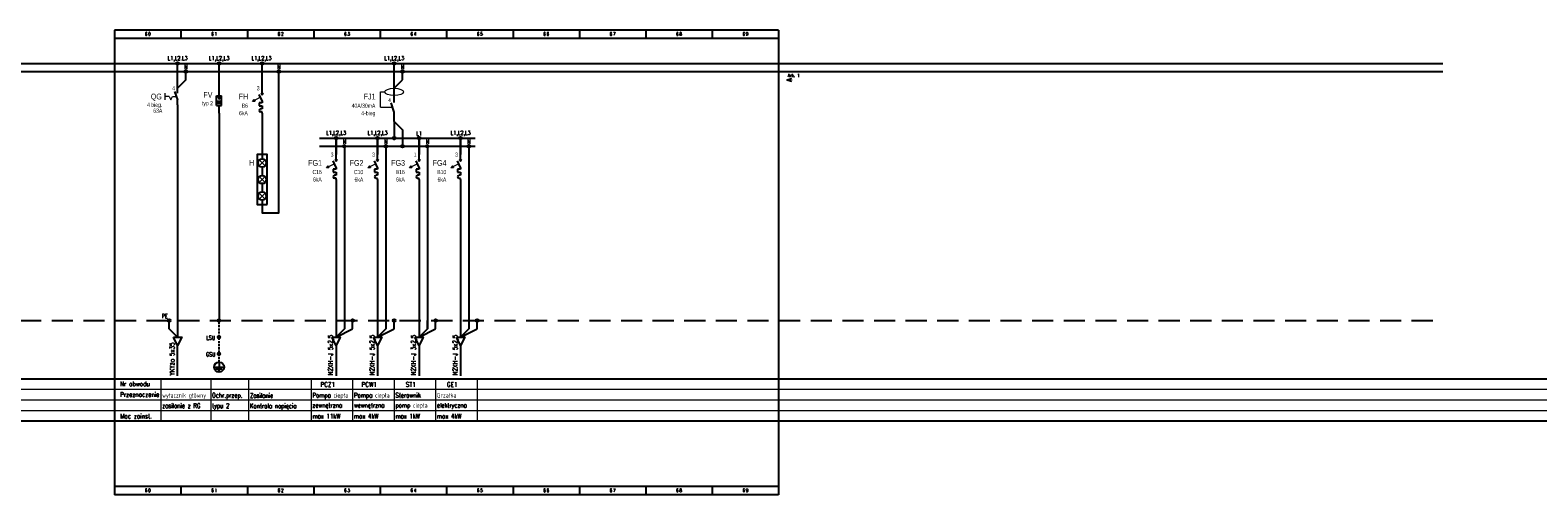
# Model space of a CAD drawing. Header units: millimetres. Extents: x -94648 to 68781, y -29623 to 11990.
# Tile 5 of 181: x -67403 to -58321, y -4871 to -2071. Entities that reach past the tile are written whole.
import ezdxf
from ezdxf.enums import TextEntityAlignment as Align

# ---------------------------------------------------------------- set-up
doc = ezdxf.new("R2010")
doc.units = ezdxf.units.MM
doc.linetypes.add('DASHED', pattern=[19.05, 12.7, -6.35])
doc.layers.add('cienkie', color=3, linetype='Continuous', lineweight=20)
doc.layers.add('TEKST_GRUBY', color=1, linetype='Continuous', lineweight=35)
for name, color, linetype in [('GRUBE', 1, 'Continuous'), ('ODNOŚNIK', 2, 'Continuous'), ('RAMKA', 1, 'Continuous'), ('TEKST_CIENKI', 2, 'Continuous')]:
    doc.layers.add(name, color=color, linetype=linetype)
doc.styles.add('LOGOCAD', font='TXT8')
doc.styles.add('ROMANS', font='romans.shx', dxfattribs={"width": 0.75, "height": 10})
doc.styles.get("Standard").update_dxf_attribs({"font": 'arial.ttf'})

# ---------------------------------------------------------------- blocks, each defined once
blk = doc.blocks.new('PASTYLKA')
at = {"layer": 'ODNOŚNIK'}
blk.add_hatch(color=256, dxfattribs=at).paths.add_polyline_path([(0.8, 0, 1), (-0.8, 0, 1)])
blk.add_circle((0, 0), 0.8, dxfattribs=at)
blk = doc.blocks.new('Pe')
at = {"layer": 'GRUBE'}
for p, q in [((0, 0), (0, -3.03)), ((-3.03, -3.03), (3.03, -3.03)), ((1.9, -4.17), (-1.9, -4.17)), ((-0.76, -5.31), (0.76, -5.31))]:
    blk.add_line(p, q, dxfattribs=at)
blk.add_circle((0, -3.03), 3.03, dxfattribs=at)
at = {"layer": 'GRUBE', "width": 0.7}
blk.add_attdef('TYP', (4.2, -3.94), '', height=2, dxfattribs=at)
blk = doc.blocks.new('FR101-1kr')
at = {"layer": 'cienkie'}
for p, q in [((-7.5, -7), (-7.5, -3)), ((-5, -5), (-4, -7)), ((-4, -7), (-3, -5))]:
    blk.add_line(p, q, dxfattribs=at)
at = {"layer": 'cienkie', "linetype": 'DASHED'}
for p, q in [((-5, -5), (-7.5, -5)), ((-3, -5), (-0.75, -5))]:
    blk.add_line(p, q, dxfattribs=at)
at = {"layer": 'GRUBE'}
for p, q in [((0, -3), (0, 0)), ((-1.88, -2), (0, -7)), ((0, -10), (0, -7))]:
    blk.add_line(p, q, dxfattribs=at)
at = {"layer": 'cienkie', "width": 0.7}
blk.add_attdef('BIEG', (-3.18, -1.25), '', height=2.5, dxfattribs=at)
for tag, p in [('TYP', (-9.2, -11.25)), ('WAR', (-9.2, -14.75))]:
    blk.add_attdef(tag, text='', height=2.5, dxfattribs=at).set_placement(p, align=Align.RIGHT)
at = {"layer": 'GRUBE', "width": 0.7}
blk.add_attdef('OZN', text='', height=3.5, dxfattribs=at).set_placement((-9.48, -6.75), align=Align.RIGHT)
blk = doc.blocks.new('Ochronik3bieg-1kr')
at = {"layer": 'cienkie'}
blk.add_hatch(color=256, dxfattribs=at).paths.add_polyline_path([(-1, -5), (0, -6.75), (1, -5)])
for p, q in [((-1.95, -7.5), (1.95, -7.5)), ((-1.95, -8.37), (1.95, -8.37)), ((-1, -5), (1, -5)), ((-1, -5), (0, -6.75)), ((0, -6.75), (1, -5)), ((-1.95, -9.23), (1.95, -9.23))]:
    blk.add_line(p, q, dxfattribs=at)
at = {"layer": 'GRUBE'}
for p, q in [((0, -5), (0, 0)), ((-1.5, -10.5), (-1.5, -4.5)), ((-1.5, -4.5), (1.5, -4.5)), ((1.5, -10.5), (1.5, -4.5)), ((-1.5, -10.5), (1.5, -10.5)), ((0, -15), (0, -10.5))]:
    blk.add_line(p, q, dxfattribs=at)
at = {"layer": 'cienkie', "width": 0.7}
for tag, p in [('TYP', (-3.7, -10.25)), ('WAR', (-3.5, -14.75))]:
    blk.add_attdef(tag, text='', height=2.5, dxfattribs=at).set_placement(p, align=Align.RIGHT)
at = {"layer": 'GRUBE', "width": 0.7}
blk.add_attdef('OZN', text='', height=3.5, dxfattribs=at).set_placement((-3.98, -5.75), align=Align.RIGHT)
blk = doc.blocks.new('Lampka')
at = {"layer": 'cienkie'}
for p, q in [((-1.77, -6.77), (1.77, -3.23)), ((-1.77, -3.23), (1.77, -6.77))]:
    blk.add_line(p, q, dxfattribs=at)
at = {"layer": 'GRUBE'}
for p, q in [((0, 0), (0, -2.5)), ((0, -7.5), (0, -10))]:
    blk.add_line(p, q, dxfattribs=at)
blk.add_circle((0, -5), 2.5, dxfattribs=at)
at = {"layer": 'cienkie', "width": 0.7}
for tag, p in [('KON_1', (0.7, -1.25)), ('KON_2', (0.7, -11.25))]:
    blk.add_attdef(tag, p, '', height=2.5, dxfattribs=at)
for tag, p in [('TYP', (-4.31, -11.21)), ('WAR', (-4.31, -15.21))]:
    blk.add_attdef(tag, text='', height=2.5, dxfattribs=at).set_placement(p, align=Align.RIGHT)
at = {"layer": 'GRUBE', "width": 0.7}
blk.add_attdef('OZN', text='', height=3.5, dxfattribs=at).set_placement((-4.72, -6.69), align=Align.RIGHT)
blk = doc.blocks.new('S300')
at = {"layer": 'cienkie'}
for p, q in [((-1.02, -5.46), (-5.85, -7.96)), ((-5.85, -7.96), (-4.75, -6.83)), ((-4.29, -7.71), (-5.85, -7.96)), ((-5.41, -7.73), (-4.75, -6.83)), ((-5.41, -7.73), (-4.29, -7.71)), ((-4.96, -7.5), (-4.75, -6.83)), ((-4.96, -7.5), (-4.29, -7.71)), ((-4.75, -6.83), (-4.29, -7.71))]:
    blk.add_line(p, q, dxfattribs=at)
at = {"layer": 'GRUBE'}
for p, q in [((0, -3.5), (0, 0)), ((0, -8.84), (-1.82, -8.84)), ((-1.82, -8.84), (-1.82, -10.66)), ((0, -7.67), (-1.81, -3.74)), ((0.6, -2.9), (-0.61, -4.11)), ((0.6, -4.11), (-0.61, -2.9)), ((0, -7.67), (0, -8.84)), ((-1.82, -10.66), (0, -10.66)), ((0, -12.47), (-0.91, -12.47)), ((0, -14.29), (-0.91, -14.29)), ((0, -10.66), (0, -12.47)), ((0, -15), (0, -14.29))]:
    blk.add_line(p, q, dxfattribs=at)
for start, end in [(90, 180), (180, 270)]:
    blk.add_arc((-0.91, -13.38), 0.908, start, end, dxfattribs=at)
at = {"layer": 'cienkie', "width": 0.7}
for tag, height, p in [('WAR', 2.5, (-11.36, -11.27)), ('TYP', 2.5, (-11.36, -6.77)), ('BIEG', 2.2, (-2.06, -3.22))]:
    blk.add_attdef(tag, text='', height=height, dxfattribs=at).set_placement(p, align=Align.RIGHT)
at = {"layer": 'GRUBE', "width": 0.7}
blk.add_attdef('OZN', text='', height=3.5, dxfattribs=at).set_placement((-11.22, -1.77), align=Align.RIGHT)
blk = doc.blocks.new('P300')
at = {"layer": 'cienkie', "linetype": 'DASHED'}
for p, q in [((-8.18, -16.5), (-8.18, -7.25)), ((-8.18, -7.25), (-5.68, -7.25)), ((-8.18, -16.5), (-0.94, -16.5))]:
    blk.add_line(p, q, dxfattribs=at)
at = {"layer": 'cienkie'}
blk.add_ellipse((0, -7.25), major_axis=(5.68, 0), ratio=0.385965, dxfattribs=at)
at = {"layer": 'GRUBE'}
for p, q in [((0, -13.5), (0, 0)), ((0, -19.5), (-1.81, -13.74)), ((0, -25), (0, -19.5))]:
    blk.add_line(p, q, dxfattribs=at)
at = {"layer": 'cienkie', "width": 0.7}
for tag, height, p in [('TYP', 2.5, (-11.36, -16.77)), ('BIEG', 2.2, (-2.06, -13.22)), ('WAR', 2.5, (-11.36, -21.27))]:
    blk.add_attdef(tag, text='', height=height, dxfattribs=at).set_placement(p, align=Align.RIGHT)
at = {"layer": 'GRUBE', "width": 0.7}
blk.add_attdef('OZN', text='', height=3.5, dxfattribs=at).set_placement((-11.22, -11.77), align=Align.RIGHT)

msp = doc.modelspace()

# ---------------------------------------------------------------- linework, layer by layer
at = {"layer": 'cienkie'}
for p, q in [((-66614.98034, -4171.20481), (-66614.98034, -4424.83516)), ((-66614.98034, -4171.20481), (-66614.98034, -4424.83516)), ((-66614.98034, -4171.20481), (-66614.98034, -4424.83521)), ((-66614.98034, -4171.20481), (-66614.98034, -4424.83516)), ((-66614.98034, -4171.20481), (-66614.98034, -4424.83516)), ((-66614.98034, -4171.20487), (-66614.98034, -4424.83521)), ((-66314.98034, -4171.20481), (-66314.98034, -4424.83516)), ((-66087.11732, -4171.20481), (-66087.11732, -4424.83516)), ((-66087.11732, -4171.20481), (-66087.11732, -4424.83516)), ((-65710.19767, -4171.16056), (-65710.19767, -4424.79096)), ((-65710.19767, -4171.16056), (-65710.19767, -4424.79091)), ((-65710.19767, -4171.16056), (-65710.19767, -4424.79091)), ((-65710.19767, -4171.16056), (-65710.19767, -4424.79096)), ((-65710.19767, -4171.16062), (-65710.19767, -4424.79096)), ((-65710.19767, -4171.20476), (-65710.19767, -4424.83516)), ((-65710.19767, -4171.20476), (-65710.19767, -4424.8351)), ((-65710.19767, -4171.20481), (-65710.19767, -4424.83516)), ((-65710.19767, -4171.20481), (-65710.19767, -4424.83516)), ((-65710.19767, -4171.20481), (-65710.19767, -4424.83516)), ((-65710.19767, -4171.20481), (-65710.19767, -4424.83516)), ((-65710.19767, -4171.20481), (-65710.19767, -4424.83516)), ((-65710.19758, -4171.16062), (-65710.19758, -4424.79096)), ((-65460.19768, -4171.20476), (-65460.19768, -4424.83516)), ((-65460.19759, -4171.20481), (-65460.19759, -4424.83516)), ((-65210.19768, -4171.20476), (-65210.19768, -4424.83516)), ((-64960.19768, -4171.20476), (-64960.19768, -4424.83516)), ((-64710.19768, -4171.20476), (-64710.19768, -4424.83516)), ((-82894.21505, -4235.20487), (-38894.21505, -4235.20487)), ((-82894.21505, -4299.20487), (-38894.21505, -4299.20487)), ((-82894.21505, -4299.20487), (-38894.21505, -4299.20487)), ((-82894.21505, -4363.20487), (-38894.21505, -4363.20487))]:
    msp.add_line(p, q, dxfattribs=at)
at = {"layer": 'GRUBE'}
for p, q in [((-86894.21505, -2271.20481), (-58894.21505, -2271.20481)), ((-86894.21505, -2321.20481), (-58894.21505, -2321.20481)), ((-66514.81249, -2421.20476), (-66514.81249, -2271.20476)), ((-66464.81249, -2371.20476), (-66464.81249, -2321.20476)), ((-66264.81249, -2421.20476), (-66264.81249, -2271.20476)), ((-66005.237, -2421.20476), (-66005.237, -2271.20476)), ((-65210.02975, -2371.20476), (-65210.02975, -2271.20476)), ((-65160.02975, -2371.20476), (-65160.02975, -2321.20476)), ((-66464.81249, -2371.20476), (-66514.81249, -2421.20476)), ((-65210.02975, -2421.20476), (-65160.02975, -2371.20476)), ((-66514.81249, -2521.20476), (-66514.98043, -3921.20476)), ((-66264.81249, -2571.20476), (-66264.98043, -3821.20476)), ((-66005.237, -2571.20476), (-66005.237, -2821.20476)), ((-65210.02975, -2621.20476), (-65210.02975, -2721.20476)), ((-65210.02975, -2621.20476), (-65160.02975, -2671.20476)), ((-65660.02975, -2721.20476), (-64721.91024, -2721.20476)), ((-65560.02974, -2821.16056), (-65560.02974, -2721.16056)), ((-65560.02974, -2721.16056), (-65560.02974, -2821.16056)), ((-65310.02975, -2821.20476), (-65310.02975, -2721.20476)), ((-65310.02975, -2721.20476), (-65310.02975, -2821.20476)), ((-65160.02975, -2671.20476), (-65160.02975, -2771.20476)), ((-65060.02975, -2821.20476), (-65060.02975, -2721.20476)), ((-65060.02975, -2721.20476), (-65060.02975, -2821.20476)), ((-64810.02975, -2821.20476), (-64810.02975, -2721.20476)), ((-64810.02975, -2721.20476), (-64810.02975, -2821.20476)), ((-65660.02975, -2771.20476), (-64721.91024, -2771.20476)), ((-65510.19767, -2771.16056), (-65510.19767, -3871.16056)), ((-65260.19768, -2771.20476), (-65260.19768, -3871.20476)), ((-65010.02975, -2771.20476), (-65010.19768, -3871.20476)), ((-64760.19768, -2771.20476), (-64760.19768, -3871.20476)), ((-65560.02974, -2971.16056), (-65560.19767, -3921.16056)), ((-65310.02975, -2971.20476), (-65310.19768, -3921.20476)), ((-65060.02975, -2971.20476), (-65060.19768, -3921.20476)), ((-64810.02975, -2971.20476), (-64810.19768, -3921.20476)), ((-66564.98043, -3871.20476), (-66564.98043, -3821.20476)), ((-66514.98043, -3921.20476), (-66564.98043, -3871.20476)), ((-65510.19767, -3871.16056), (-65560.19767, -3921.16056)), ((-65560.19767, -3921.16056), (-65460.19767, -3871.16056)), ((-65460.19767, -3871.16056), (-65460.19767, -3821.16056)), ((-65260.19768, -3871.20476), (-65310.19768, -3921.20476)), ((-65310.19768, -3921.20476), (-65210.19768, -3871.20476)), ((-65210.19768, -3871.20476), (-65210.19768, -3821.20476)), ((-65010.19768, -3871.20476), (-65060.19768, -3921.20476)), ((-65060.19768, -3921.20476), (-64960.19768, -3871.20476)), ((-65010.19768, -3871.20476), (-65010.19768, -3821.20476)), ((-64960.19768, -3871.20476), (-64960.19768, -3821.20476)), ((-64760.19768, -3871.20476), (-64810.19768, -3921.20476)), ((-64810.19768, -3921.20476), (-64710.19768, -3871.20476)), ((-64710.19768, -3871.20476), (-64710.19768, -3821.20476)), ((-66514.98043, -4154.30864), (-66514.98043, -3971.20476)), ((-65560.19767, -3971.16056), (-65560.19767, -4154.26445)), ((-65310.19768, -3971.20476), (-65310.19768, -4154.30864)), ((-65060.19768, -3971.20476), (-65060.19768, -4154.30864)), ((-64810.19768, -3971.20476), (-64810.19768, -4154.30864)), ((-82894.21505, -4171.20487), (-38894.21505, -4171.20487)), ((-86894.21505, -4424.83521), (-38894.21505, -4424.83521))]:
    msp.add_line(p, q, dxfattribs=at)
at = {"layer": 'GRUBE', "linetype": 'DASHED', "ltscale": 10}
msp.add_line((-86894.21505, -3821.20481), (-58894.21505, -3821.20481), dxfattribs=at)
at = {"layer": 'GRUBE', "linetype": 'DASHED'}
msp.add_line((-66264.98043, -4071.20476), (-66264.98043, -3821.20476), dxfattribs=at)
at = {"layer": 'GRUBE'}
for points in [[(-66005.237, -3121.20476), (-66005.237, -3171.20476), (-65905.237, -3171.20476), (-65905.237, -2321.20476)], [(-66539.98043, -3921.20476), (-66489.98043, -3921.20476), (-66514.98043, -3971.20476), (-66539.98043, -3921.20476)], [(-65585.19767, -3921.16056), (-65535.19767, -3921.16056), (-65560.19767, -3971.16056), (-65585.19767, -3921.16056)], [(-65335.19768, -3921.20476), (-65285.19768, -3921.20476), (-65310.19768, -3971.20476), (-65335.19768, -3921.20476)], [(-65085.19768, -3921.20476), (-65035.19768, -3921.20476), (-65060.19768, -3971.20476), (-65085.19768, -3921.20476)], [(-64835.19768, -3921.20476), (-64785.19768, -3921.20476), (-64810.19768, -3971.20476), (-64835.19768, -3921.20476)]]:
    msp.add_lwpolyline(points, dxfattribs=at)
at = {"layer": 'RAMKA', "ltscale": 5}
for p, q in [((-62894.21505, -2071.20481), (-66894.21505, -2071.20481)), ((-66894.21505, -2071.20481), (-66894.21505, -2121.20481)), ((-66494.21505, -2071.20481), (-66494.21505, -2121.20481)), ((-66094.21505, -2071.20481), (-66094.21505, -2121.20481)), ((-65694.21505, -2071.20481), (-65694.21505, -2121.20481)), ((-65294.21505, -2071.20481), (-65294.21505, -2121.20481)), ((-65294.21505, -2071.20481), (-65294.21505, -2121.20481)), ((-64894.21505, -2071.20481), (-64894.21505, -2121.20481)), ((-64494.21505, -2071.20481), (-64494.21505, -2121.20481)), ((-64094.21505, -2071.20481), (-64094.21505, -2121.20481)), ((-63694.21505, -2071.20481), (-63694.21505, -2121.20481)), ((-63294.21505, -2071.20481), (-63294.21505, -2121.20481)), ((-62894.21505, -2071.20481), (-62894.21505, -2121.20481)), ((-62894.21505, -2121.20481), (-66894.21505, -2121.20481)), ((-66894.21505, -2121.20481), (-66894.21505, -4821.20481)), ((-62894.21505, -2121.20481), (-62894.21505, -4821.20481)), ((-62894.21505, -4821.20481), (-66894.21505, -4821.20481)), ((-66894.21505, -4821.20481), (-66894.21505, -4871.20481)), ((-62894.21505, -4871.20481), (-66894.21505, -4871.20481)), ((-66494.21505, -4821.20481), (-66494.21505, -4871.20481)), ((-66094.21505, -4821.20481), (-66094.21505, -4871.20481)), ((-65694.21505, -4821.20481), (-65694.21505, -4871.20481)), ((-65294.21505, -4821.20481), (-65294.21505, -4871.20481)), ((-65294.21505, -4821.20481), (-65294.21505, -4871.20481)), ((-64894.21505, -4821.20481), (-64894.21505, -4871.20481)), ((-64494.21505, -4821.20481), (-64494.21505, -4871.20481)), ((-64094.21505, -4821.20481), (-64094.21505, -4871.20481)), ((-63694.21505, -4821.20481), (-63694.21505, -4871.20481)), ((-63294.21505, -4821.20481), (-63294.21505, -4871.20481)), ((-62894.21505, -4821.20481), (-62894.21505, -4871.20481))]:
    msp.add_line(p, q, dxfattribs=at)
at = {"layer": 'RAMKA'}
for q in [(-62815.23728, -2363.44024), (-62815.23728, -2378.96939)]:
    msp.add_line((-62844.21505, -2371.20481), q, dxfattribs=at)
at = {"layer": 'TEKST_CIENKI'}
msp.add_lwpolyline([(-65975.237, -3121.20476), (-65975.237, -2821.20476), (-66035.237, -2821.20476), (-66035.237, -3121.20476)], close=True, dxfattribs=at)

# ---------------------------------------------------------------- block references
at = {"layer": 'GRUBE', "xscale": 10, "yscale": 10, "zscale": 10}
for name, p in [('PASTYLKA', (-66514.81249, -2271.20476)), ('PASTYLKA', (-66264.81249, -2271.20476)), ('PASTYLKA', (-66005.237, -2271.20476)), ('PASTYLKA', (-65210.02975, -2271.20476)), ('PASTYLKA', (-66464.81249, -2321.20476)), ('PASTYLKA', (-65905.237, -2321.20476)), ('PASTYLKA', (-65160.02975, -2321.20476)), ('PASTYLKA', (-65560.02974, -2721.16056)), ('PASTYLKA', (-65310.02975, -2721.20476)), ('PASTYLKA', (-65210.02975, -2721.20476)), ('PASTYLKA', (-65060.02975, -2721.20476)), ('PASTYLKA', (-64810.02975, -2721.20476)), ('PASTYLKA', (-65510.02974, -2771.16056)), ('PASTYLKA', (-65260.02975, -2771.20476)), ('PASTYLKA', (-65160.02975, -2771.20476)), ('PASTYLKA', (-65010.02975, -2771.20476)), ('PASTYLKA', (-64760.02975, -2771.20476)), ('Lampka', (-66005.237, -2921.20476)), ('Lampka', (-66005.237, -3021.20476)), ('PASTYLKA', (-66564.98043, -3821.20476)), ('PASTYLKA', (-66264.98043, -3821.20476)), ('PASTYLKA', (-66264.98043, -3821.20476)), ('PASTYLKA', (-65460.19767, -3821.16056)), ('PASTYLKA', (-65210.19768, -3821.20476)), ('PASTYLKA', (-64960.19768, -3821.20476)), ('PASTYLKA', (-64710.19768, -3821.20476)), ('PASTYLKA', (-66264.98043, -3921.20476)), ('PASTYLKA', (-66264.98043, -3921.20476)), ('Pe', (-66264.98043, -4071.20476)), ('PASTYLKA', (-66264.98043, -4021.20476)), ('PASTYLKA', (-66264.98043, -4021.20476))]:
    msp.add_blockref(name, p, dxfattribs=at)
for name, p, values in [('FR101-1kr', (-66514.81249, -2421.20476), {'BIEG': '4', 'OZN': 'QG', 'WAR': '63A', 'TYP': '4 bieg.'}), ('Ochronik3bieg-1kr', (-66264.81249, -2421.20476), {'TYP': 'typ 2', 'OZN': 'FV'}), ('P300', (-65210.02975, -2371.20476), {'BIEG': '4', 'TYP': '40A/30mA', 'WAR': '4-bieg', 'OZN': 'FJ1'})]:
    msp.add_blockref(name, p, dxfattribs=at).add_auto_attribs(values)
at = {"layer": 'GRUBE'}
ref = msp.add_blockref('S300', (-66005.237, -2421.20476), dxfattribs=dict(at, xscale=10, yscale=10, zscale=10))
ref.add_attrib('WAR', '6kA', dxfattribs={"layer": 'cienkie', "height": 25, "width": 0.7}).set_placement((-66091.437, -2583.70476), align=Align.RIGHT)
ref.add_attrib('TYP', 'B6', dxfattribs={"layer": 'cienkie', "height": 25, "width": 0.7}).set_placement((-66091.437, -2538.70476), align=Align.RIGHT)
ref.add_attrib('OZN', 'FH', dxfattribs={"height": 35, "width": 0.7}).set_placement((-66090.037, -2488.70476), align=Align.RIGHT)
ref.add_attrib('BIEGUNY', '3', dxfattribs={"layer": 'cienkie', "height": 25, "width": 0.7}).set_placement((-66020.74195, -2433.70476), align=Align.RIGHT)
ref = msp.add_blockref('S300', (-65560.02974, -2821.16056), dxfattribs=dict(at, xscale=10, yscale=10, zscale=10))
ref.add_attrib('WAR', '6kA', dxfattribs={"layer": 'cienkie', "height": 25, "width": 0.7}).set_placement((-65646.22974, -2983.66056), align=Align.RIGHT)
ref.add_attrib('TYP', 'C16', dxfattribs={"layer": 'cienkie', "height": 25, "width": 0.7}).set_placement((-65646.22974, -2938.66056), align=Align.RIGHT)
ref.add_attrib('OZN', 'FG1', dxfattribs={"height": 35, "width": 0.7}).set_placement((-65644.82974, -2888.66056), align=Align.RIGHT)
ref.add_attrib('BIEGUNY', '3', dxfattribs={"layer": 'cienkie', "height": 25, "width": 0.7}).set_placement((-65575.53469, -2833.66056), align=Align.RIGHT)
ref = msp.add_blockref('S300', (-65310.02975, -2821.20476), dxfattribs=dict(at, xscale=10, yscale=10, zscale=10))
ref.add_attrib('WAR', '6kA', dxfattribs={"layer": 'cienkie', "height": 25, "width": 0.7}).set_placement((-65396.22975, -2983.70476), align=Align.RIGHT)
ref.add_attrib('TYP', 'C10', dxfattribs={"layer": 'cienkie', "height": 25, "width": 0.7}).set_placement((-65396.22975, -2938.70476), align=Align.RIGHT)
ref.add_attrib('OZN', 'FG2', dxfattribs={"height": 35, "width": 0.7}).set_placement((-65394.82975, -2888.70476), align=Align.RIGHT)
ref.add_attrib('BIEGUNY', '3', dxfattribs={"layer": 'cienkie', "height": 25, "width": 0.7}).set_placement((-65325.5347, -2833.70476), align=Align.RIGHT)
ref = msp.add_blockref('S300', (-65060.02975, -2821.20476), dxfattribs=dict(at, xscale=10, yscale=10, zscale=10))
ref.add_attrib('WAR', '6kA', dxfattribs={"layer": 'cienkie', "height": 25, "width": 0.7}).set_placement((-65146.22975, -2983.70476), align=Align.RIGHT)
ref.add_attrib('TYP', 'B16', dxfattribs={"layer": 'cienkie', "height": 25, "width": 0.7}).set_placement((-65146.22975, -2938.70476), align=Align.RIGHT)
ref.add_attrib('OZN', 'FG3', dxfattribs={"height": 35, "width": 0.7}).set_placement((-65144.82975, -2888.70476), align=Align.RIGHT)
ref.add_attrib('BIEGUNY', '1', dxfattribs={"layer": 'cienkie', "height": 25, "width": 0.7}).set_placement((-65075.5347, -2833.70476), align=Align.RIGHT)
ref = msp.add_blockref('S300', (-64810.02975, -2821.20476), dxfattribs=dict(at, xscale=10, yscale=10, zscale=10))
ref.add_attrib('WAR', '6kA', dxfattribs={"layer": 'cienkie', "height": 25, "width": 0.7}).set_placement((-64896.22975, -2983.70476), align=Align.RIGHT)
ref.add_attrib('TYP', 'B10', dxfattribs={"layer": 'cienkie', "height": 25, "width": 0.7}).set_placement((-64896.22975, -2938.70476), align=Align.RIGHT)
ref.add_attrib('OZN', 'FG4', dxfattribs={"height": 35, "width": 0.7}).set_placement((-64894.82975, -2888.70476), align=Align.RIGHT)
ref.add_attrib('BIEGUNY', '3', dxfattribs={"layer": 'cienkie', "height": 25, "width": 0.7}).set_placement((-64825.5347, -2833.70476), align=Align.RIGHT)
ref = msp.add_blockref('Lampka', (-66005.237, -2821.20476), dxfattribs=dict(at, xscale=10, yscale=10, zscale=10))
ref.add_attrib('OZN', 'H', dxfattribs={"height": 35, "width": 0.7}).set_placement((-66052.3989, -2888.10846), align=Align.RIGHT)

# ---------------------------------------------------------------- texts
at = {"layer": 'RAMKA', "style": 'ROMANS', "width": 0.8}
for s, p in [('6', (-66704.21505, -2104.0089)), ('0', (-66684.21505, -2104.0089)), ('6', (-66304.21505, -2104.0089)), ('1', (-66284.21505, -2104.0089)), ('6', (-65904.21505, -2104.0089)), ('2', (-65884.21505, -2104.0089)), ('6', (-65504.21505, -2104.0089)), ('3', (-65484.21505, -2104.0089)), ('6', (-65104.21505, -2104.0089)), ('4', (-65084.21505, -2104.0089)), ('6', (-64704.21505, -2104.0089)), ('5', (-64684.21505, -2104.0089)), ('6', (-64304.21505, -2104.0089)), ('6', (-64284.21505, -2104.0089)), ('6', (-63904.21505, -2104.0089)), ('7', (-63884.21505, -2104.0089)), ('6', (-63504.21505, -2104.0089)), ('8', (-63484.21505, -2104.0089)), ('6', (-63104.21505, -2104.0089)), ('9', (-63084.21505, -2104.0089)), ('Ark. 1', (-62803.91739, -2354.0089)), ('6', (-66704.21505, -4854.0089)), ('0', (-66684.21505, -4854.0089)), ('6', (-66304.21505, -4854.0089)), ('1', (-66284.21505, -4854.0089)), ('6', (-65904.21505, -4854.0089)), ('2', (-65884.21505, -4854.0089)), ('6', (-65504.21505, -4854.0089)), ('3', (-65484.21505, -4854.0089)), ('6', (-65104.21505, -4854.0089)), ('4', (-65084.21505, -4854.0089)), ('6', (-64704.21505, -4854.0089)), ('5', (-64684.21505, -4854.0089)), ('6', (-64304.21505, -4854.0089)), ('6', (-64284.21505, -4854.0089)), ('6', (-63904.21505, -4854.0089)), ('7', (-63884.21505, -4854.0089)), ('6', (-63504.21505, -4854.0089)), ('8', (-63484.21505, -4854.0089)), ('6', (-63104.21505, -4854.0089)), ('9', (-63084.21505, -4854.0089))]:
    msp.add_text(s, height=20, dxfattribs=at).set_placement(p, align=Align.CENTER)
at = {"layer": 'TEKST_CIENKI', "style": 'LOGOCAD', "width": 0.8}
for s, p in [('YKYżo 5x35', (-66534.24725, -4150.91377)), ('N2XH-J 5x2,5', (-65579.4645, -4150.86958)), ('N2XH-J 5x2,5', (-65329.46451, -4150.91377)), ('N2XH-J 3x2,5', (-65079.46451, -4150.91377)), ('N2XH-J 5x2,5', (-64829.46451, -4150.91377))]:
    msp.add_text(s, height=28, rotation=90, dxfattribs=at).set_placement(p)
at = {"layer": 'TEKST_CIENKI', "style": 'ROMANS', "width": 0.7}
for s, p in [('wyłacznik główny', (-66607.13411, -4285.34692)), ('Ochr.przep.', (-66307.13411, -4285.34692)), ('Zasilanie', (-66079.27109, -4286.53175)), ('Pompa ciepła', (-65702.35136, -4285.30273)), ('Pompa ciepła', (-65452.35137, -4285.34692)), ('Sterownik', (-65202.35137, -4285.34692)), ('Grzałka', (-64952.35137, -4285.34692)), ('zasilanie z RG', (-66607.13411, -4348.16209)), ('typu 2', (-66307.13411, -4348.16209)), ('Kontrola napięcia', (-66079.27109, -4349.34692)), ('zewnętrzna', (-65702.35142, -4345.74818)), ('wewnętrzna', (-65452.35143, -4345.79238)), ('pomp ciepła', (-65202.35143, -4345.79238)), ('elektryczna', (-64952.35143, -4345.79238)), ('max 11kW', (-65702.35136, -4410.93307)), ('max 4kW', (-65452.35137, -4410.97726)), ('max 1kW', (-65202.35137, -4410.97726)), ('max 4kW', (-64952.35137, -4410.97726))]:
    msp.add_text(s, height=28, dxfattribs=at).set_placement(p)
at = {"layer": 'TEKST_GRUBY', "style": 'LOGOCAD'}
for s, width, p in [('L1,L2.L3', 0.7, (-66514.64456, -2243.40139)), ('L1,L2,L3', 0.8, (-66264.64456, -2243.40139)), ('L1,L2,L3', 0.7, (-66009.18937, -2243.40139)), ('L1,L2,L3', 0.7, (-65209.86181, -2243.40139)), ('N', 0.7, (-66464.64456, -2293.40139)), ('N', 0.7, (-65905.06907, -2293.40139)), ('N', 0.7, (-65159.86181, -2293.40139)), ('L1,L2,L3', 0.7, (-65559.86181, -2693.3572)), ('L1,L2,L3', 0.7, (-65309.86181, -2693.40139)), ('L1', 0.7, (-65059.86181, -2693.40139)), ('L1,L2,L3', 0.7, (-64809.86181, -2693.40139)), ('N', 0.7, (-65509.86181, -2743.3572)), ('N', 0.7, (-65259.86181, -2743.40139)), ('N', 0.7, (-65009.86181, -2743.40139)), ('N', 0.7, (-64759.86181, -2743.40139)), ('PE', 0.7, (-66591.38049, -3793.40145)), ('LSU', 0.7, (-66314.81249, -3925.09079)), ('GSU', 0.7, (-66314.81249, -4025.09079))]:
    msp.add_text(s, height=25, dxfattribs=dict(at, width=width)).set_placement(p, align=Align.MIDDLE)
at = {"layer": 'TEKST_GRUBY', "style": 'LOGOCAD', "width": 0.8}
for s, p in [('Nr obwodu', (-66861.40128, -4216.60766)), ('Przeznaczenie', (-66861.40128, -4280.60766)), ('Moc zainst.', (-66860.40128, -4410.97732))]:
    msp.add_text(s, height=28, dxfattribs=at).set_placement(p)
for s, p in [('PCZ1', (-65610.4033, -4220.1179)), ('PCW1', (-65360.40331, -4220.16209)), ('ST1', (-65110.40331, -4220.16209)), ('GE1', (-64860.40331, -4220.16209))]:
    msp.add_text(s, height=28, dxfattribs=at).set_placement(p, align=Align.CENTER)

doc.saveas('drawing.dxf')
